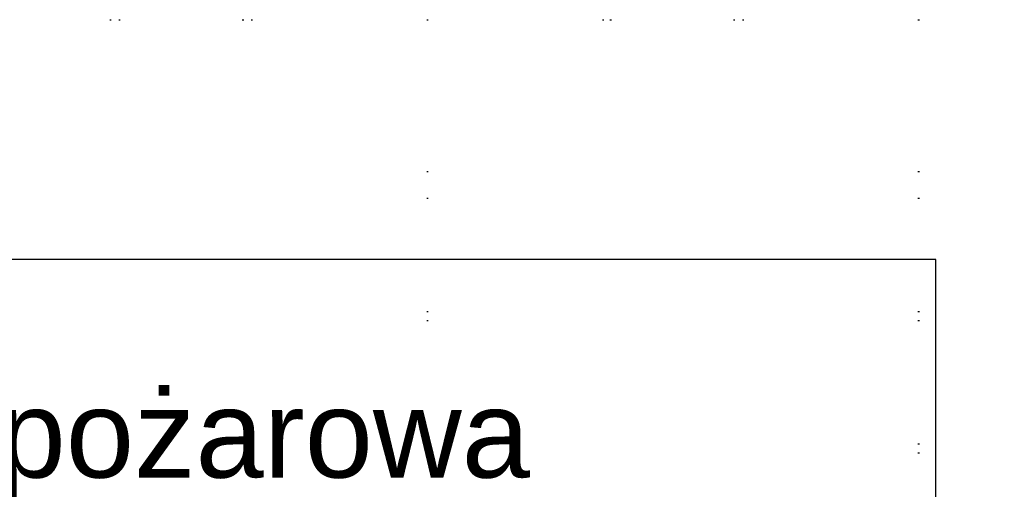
# Model space of a CAD drawing. Header units: millimetres. Extents: x 46 to 491, y -41 to 547.
# Tile 69 of 140: x 173 to 201, y 131 to 145. Entities that reach past the tile are written whole.
import ezdxf
from ezdxf import colors
from ezdxf.entities.mleader import LeaderData, LeaderLine
from ezdxf.math import Vec2, Vec3

# ---------------------------------------------------------------- set-up
doc = ezdxf.new("R2010")
doc.units = ezdxf.units.MM
doc.header["$LTSCALE"] = 10
doc.layers.add('_IE_adresy', color=173, linetype='Continuous')
doc.layers.add('xref', color=252, linetype='Continuous')
doc.styles.add('EEP_adresy', font='ARIALNI.TTF', dxfattribs={"width": 0.9, "height": 20})

# ---------------------------------------------------------------- blocks, each defined once
blk = doc.blocks.new('stacja')
at = {"color": 9, "lineweight": 25}
for points in [[(130.259667, 94.318666), (130.302, 94.318666)], [(130.259667, 94.318666), (130.302, 94.318666)], [(144.229667, 94.318666), (144.272, 94.318666)]]:
    blk.add_lwpolyline(points, dxfattribs=at)
at = {"color": 5, "lineweight": 25}
for points in [[(130.259667, 94.318666), (130.302, 94.318666)], [(130.259667, 94.318666), (130.302, 94.318666)], [(144.229667, 94.318666), (144.272, 94.318666)]]:
    blk.add_lwpolyline(points, dxfattribs=at)
at = {"color": 9, "lineweight": 25}
blk.add_lwpolyline([(31.877, 87.503), (31.877, 80.518), (144.737667, 80.518), (144.737667, 87.503)], close=True, dxfattribs=at)
at = {"color": 5, "lineweight": 25}
for points in [[(121.242667, 94.318666), (121.242667, 94.318666), (121.285, 94.318666), (121.285, 94.318666)], [(125.264334, 94.318666), (125.264334, 94.318666), (125.306667, 94.318666), (125.306667, 94.318666)], [(130.259667, 94.318666), (130.259667, 94.318666), (130.302, 94.318666), (130.302, 94.318666)], [(135.255, 94.318666), (135.255, 94.318666), (135.297334, 94.318666), (135.297334, 94.318666)], [(139.234334, 94.318666), (139.234334, 94.318666), (139.276667, 94.318666), (139.276667, 94.318666)], [(130.259667, 90.000666), (130.259667, 90.000666), (130.302, 90.000666), (130.302, 90.000666)], [(130.259667, 90.000666), (130.259667, 90.000666), (130.302, 90.000666), (130.302, 90.000666)], [(144.229667, 90.000666), (144.229667, 90.000666), (144.272, 90.000666), (144.272, 90.000666)], [(130.259667, 86.021333), (130.259667, 86.021333), (130.302, 86.021333), (130.302, 86.021333)], [(130.259667, 86.021333), (130.259667, 86.021333), (130.302, 86.021333), (130.302, 86.021333)], [(144.229667, 86.021333), (144.229667, 86.021333), (144.272, 86.021333), (144.272, 86.021333)], [(130.259667, 81.999666), (130.259667, 81.999666), (130.302, 81.999666), (130.302, 81.999666)], [(130.259667, 81.999666), (130.259667, 81.999666), (130.302, 81.999666), (130.302, 81.999666)], [(144.229667, 81.999666), (144.229667, 81.999666), (144.272, 81.999666), (144.272, 81.999666)]]:
    blk.add_open_spline(points, degree=3, dxfattribs=at)
at = {"color": 9, "lineweight": 25}
for points in [[(121.496667, 94.318666), (121.496667, 94.318666), (121.539, 94.318666), (121.539, 94.318666)], [(125.010334, 94.318666), (125.010334, 94.318666), (125.052667, 94.318666), (125.052667, 94.318666)], [(130.259667, 94.318666), (130.259667, 94.318666), (130.302, 94.318666), (130.302, 94.318666)], [(135.466667, 94.318666), (135.466667, 94.318666), (135.509, 94.318666), (135.509, 94.318666)], [(138.980334, 94.318666), (138.980334, 94.318666), (139.022667, 94.318666), (139.022667, 94.318666)], [(130.259667, 89.238666), (130.259667, 89.238666), (130.302, 89.238666), (130.302, 89.238666)], [(130.259667, 89.238666), (130.259667, 89.238666), (130.302, 89.238666), (130.302, 89.238666)], [(144.229667, 89.238666), (144.229667, 89.238666), (144.272, 89.238666), (144.272, 89.238666)], [(130.259667, 85.767333), (130.259667, 85.767333), (130.302, 85.767333), (130.302, 85.767333)], [(130.259667, 85.767333), (130.259667, 85.767333), (130.302, 85.767333), (130.302, 85.767333)], [(144.229667, 85.767333), (144.229667, 85.767333), (144.272, 85.767333), (144.272, 85.767333)], [(130.259667, 82.253666), (130.259667, 82.253666), (130.302, 82.253666), (130.302, 82.253666)], [(130.259667, 82.253666), (130.259667, 82.253666), (130.302, 82.253666), (130.302, 82.253666)], [(144.229667, 82.253666), (144.229667, 82.253666), (144.272, 82.253666), (144.272, 82.253666)]]:
    blk.add_open_spline(points, degree=3, dxfattribs=at)

msp = doc.modelspace()

# ---------------------------------------------------------------- block references
at = {"layer": 'xref'}
msp.add_blockref('stacja', (53.992334, 50.410128), dxfattribs=at)

# ---------------------------------------------------------------- leaders
at = {"layer": '_IE_adresy', "color": 1}
ml = msp.add_multileader_mtext('Standard', dxfattribs=at)
ml.set_content('{\\W1;\\fArial|b0|i0|c238|p34;Istn. szafa pożarowa\\PProj.kabel XFLAME E90 5x1x240mm2\\Pzasilić z wolnego obwodu\\PZab. gG200A }', color=1, style='EEP_adresy')
ml.set_leader_properties(color=1)
ml.build(insert=Vec2(0, 0))
ml.multileader.update_dxf_attribs({"text_left_attachment_type": 6, "text_right_attachment_type": 6, "dogleg_length": 0.5, "arrow_head_size": 3})
ctx = ml.context
ctx.base_point, ctx.char_height, ctx.arrow_head_size, ctx.landing_gap_size, ctx.plane_origin = Vec3(127.644572, 130.928128), 2.5, 3, 0.4, Vec3(309.664545, 125.520573)
ctx.left_attachment, ctx.right_attachment, ctx.text_align_type = 6, 6, 2
notes = []
notes.append((ctx, [(0, (1, 1, 0), (189.996083, 130.928128), (-1, 0), 2.410992, [(2, [(204.020679, 100.904641)], 0, [])])]))
ctx.mtext.insert, ctx.mtext.width, ctx.mtext.defined_height, ctx.mtext.alignment, ctx.mtext.line_spacing_factor, ctx.mtext.flow_direction = Vec3(187.185091, 134.205754), 98.67878785, 54.223772, 3, 0.96, 5
for ctx, leaders in notes:
    for number, flags, end, landing, length, lines in leaders:
        leader = LeaderData()
        leader.index, (leader.has_last_leader_line, leader.has_dogleg_vector, leader.attachment_direction) = number, flags
        leader.last_leader_point, leader.dogleg_vector, leader.dogleg_length = Vec3(end), Vec3(landing), length
        for number, points, colour, breaks in lines:
            line = LeaderLine()
            line.index, line.vertices, line.color, line.breaks = number, Vec3.list(points), colors.encode_raw_color(colour), breaks
            leader.lines.append(line)
        ctx.leaders.append(leader)

doc.saveas('drawing.dxf')
